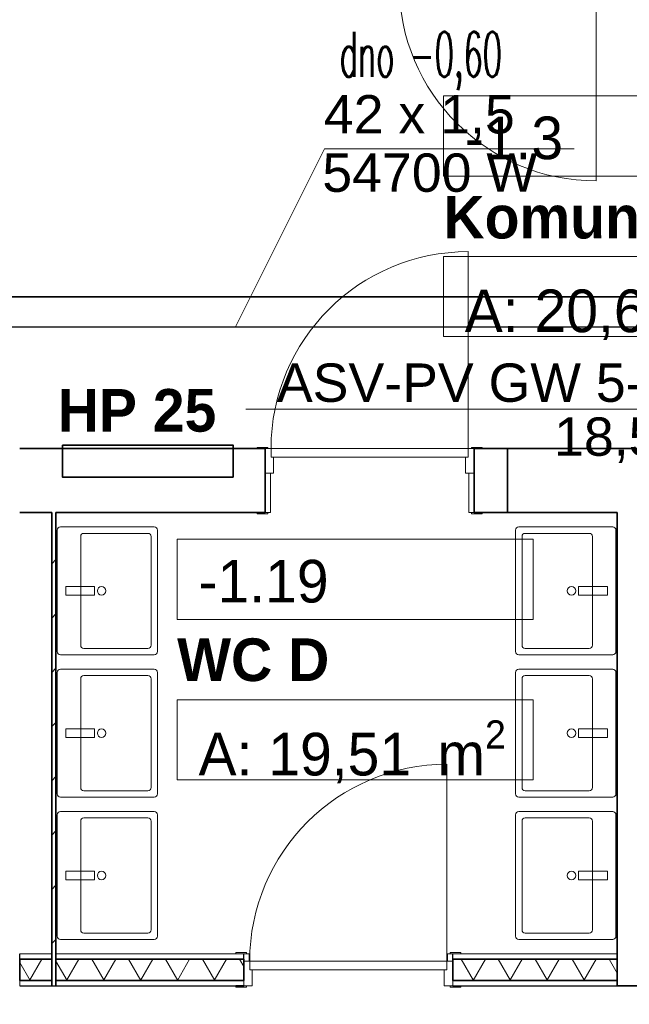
# Model space of a CAD drawing. Header units: millimetres. Extents: x -75424 to 111134, y 39940 to 476713.
# Tile 15 of 24: x 37940 to 40796, y 241354 to 245973. Entities that reach past the tile are written whole.
import ezdxf
from ezdxf.lldxf.tags import DXFTag

# ---------------------------------------------------------------- set-up
doc = ezdxf.new("R2010")
doc.units = ezdxf.units.MM
doc.header["$MEASUREMENT"] = 0
for name, color, linetype in [('#podkład', 252, 'Continuous'), ('- strefy pomieszczeń', 7, 'Continuous'), ('Drzwi Archicad', 7, 'Continuous'), ('IS_Opisy_działek_Therm', 7, 'SOLID'), ('IS_Powrót', 5, 'DASH'), ('IS_Text_Armatury_Therm', 7, 'Continuous'), ('IS_Zasilanie', 1, 'SOLID'), ('Konstrukcja - Ściany działowe', 7, 'Continuous'), ('Konstrukcja - Ściany nośne wew..P', 7, 'Continuous'), ('Opisy - Tekst', 7, 'Continuous'), ('Wnętrze - Wyposażenie', 7, 'Continuous')]:
    doc.layers.add(name, color=color, linetype=linetype)
doc.layers.add('IS_Opisy_działek_Wodociag', color=7, linetype='SOLID', true_color=0x000000)
doc.styles.add('MtXpl_Arial', font='arial.ttf', dxfattribs={"height": 0.2})
doc.styles.add('ROMANS', font='romans', dxfattribs={"width": 0.8})
doc.styles.get("Standard").update_dxf_attribs({"font": 'arial.ttf'})
doc.styles.add('STYL_AUTOMATYCZNY_6', font='txt')
doc.styles.add('STYL_AUTOMATYCZNY_9', font='txt')
doc.linetypes.add('CO_LINE', pattern='A,12.7,-5.08,["C.O.",Standard,S=2.54,R=0,X=-2.54,Y=-1.27],-6.35', length=24.13)
tags = doc.linetypes.add('DASH', pattern=[15, 10, -5]).pattern_tags.tags
tags[6:7] = [DXFTag(74, 4), DXFTag(75, 0), DXFTag(340, '0'), DXFTag(46, 0.0), DXFTag(50, 0.0), DXFTag(44, 0.0), DXFTag(45, 0.0)]
tags[4:5] = [DXFTag(74, 4), DXFTag(75, 0), DXFTag(340, '0'), DXFTag(46, 0.0), DXFTag(50, 0.0), DXFTag(44, 0.0), DXFTag(45, 0.0)]
tags = doc.linetypes.add('SOLID', pattern=[10, 10, 0]).pattern_tags.tags
tags[6:7] = [DXFTag(74, 4), DXFTag(75, 0), DXFTag(340, '0'), DXFTag(46, 0.0), DXFTag(50, 0.0), DXFTag(44, 0.0), DXFTag(45, 0.0)]
tags[4:5] = [DXFTag(74, 4), DXFTag(75, 0), DXFTag(340, '0'), DXFTag(46, 0.0), DXFTag(50, 0.0), DXFTag(44, 0.0), DXFTag(45, 0.0)]
pattern_1 = [(45, (-208051.03, 747718.21), (-127.27922, 127.27922), [])]
pattern_2 = [(0, (-208051.03, 747718.21), (0, 75), [0, -75])]
pattern_3 = [(60, (-208051.03, 747718.21), (-129.90381, 75), []), (120, (-208051.03, 747718.21), (129.90381, 75), [])]

# ---------------------------------------------------------------- blocks, each defined once
blk = doc.blocks.new('SDFGHB')
at = {"layer": 'Konstrukcja - Ściany działowe', "linetype": 'Continuous', "lineweight": 13}
h = blk.add_hatch(dxfattribs=at)
h.set_pattern_fill('Bloczki_ceramiczne_0001', color=252, style=0, pattern_type=2)
h.set_pattern_definition(pattern_1)
h.paths.add_polyline_path([(37767.6, 461590.5), (37767.6, 463660.5), (37747.6, 463660.5), (37747.6, 461590.5)])
h = blk.add_hatch(dxfattribs=at)
h.set_pattern_fill('Izolacja_miękka_0001', color=252, style=0, pattern_type=2)
h.set_pattern_definition(pattern_3)
h.paths.add_polyline_path([(37747.6, 461565.5), (37597.9, 461565.5), (37597.9, 461465.5), (37747.6, 461465.5)])
h = blk.add_hatch(dxfattribs=at)
h.set_pattern_fill('Bloczki_ceramiczne_0001', color=252, style=0, pattern_type=2)
h.set_pattern_definition(pattern_1)
h.paths.add_polyline_path([(37767.6, 461565.5), (37747.6, 461565.5), (37747.6, 461465.5), (37767.6, 461465.5)])
h = blk.add_hatch(dxfattribs=at)
h.set_pattern_fill('Izolacja_miękka_0001', color=252, style=0, pattern_type=2)
h.set_pattern_definition(pattern_3)
h.paths.add_polyline_path([(37767.6, 461465.5), (38647.6, 461465.5), (38647.6, 461565.5), (37767.6, 461565.5)])
h = blk.add_hatch(dxfattribs=at)
h.set_pattern_fill('Izolacja_miękka_0001', color=252, style=0, pattern_type=2)
h.set_pattern_definition(pattern_3)
h.paths.add_polyline_path([(39627.6, 461465.5), (40397.6, 461465.5), (40397.6, 461565.5), (39627.6, 461565.5)])
h = blk.add_hatch(dxfattribs=at)
h.set_pattern_fill('Gips_0001', color=252, style=0, pattern_type=2)
h.set_pattern_definition(pattern_2)
h.paths.add_polyline_path([(37747.6, 461465.5), (37597.9, 461465.5), (37597.9, 461440.5), (37747.6, 461440.5)])
h = blk.add_hatch(dxfattribs=at)
h.set_pattern_fill('Gips_0001', color=252, style=0, pattern_type=2)
h.set_pattern_definition(pattern_2)
h.paths.add_polyline_path([(38647.6, 461465.5), (37767.6, 461465.5), (37767.6, 461440.5), (38647.6, 461440.5)])
h = blk.add_hatch(dxfattribs=at)
h.set_pattern_fill('Gips_0001', color=252, style=0, pattern_type=2)
h.set_pattern_definition(pattern_2)
h.paths.add_polyline_path([(40397.6, 461465.5), (39627.6, 461465.5), (39627.6, 461440.5), (40397.6, 461440.5)])
at = {"layer": '- strefy pomieszczeń', "color": 252, "linetype": 'Continuous', "lineweight": 13, "ltscale": 100}
for p, q in [((39583.3, 465615.2), (41262, 465615.2)), ((39583.3, 465238.7), (39583.3, 465615.2)), ((41262, 465238.7), (39583.3, 465238.7)), ((39583.3, 464862.2), (41262, 464862.2)), ((39583.3, 464485.8), (39583.3, 464862.2)), ((41262, 464485.8), (39583.3, 464485.8)), ((38335.6, 463535.5), (40004.7, 463535.5)), ((38335.6, 463159), (38335.6, 463535.5)), ((40004.7, 463535.5), (40004.7, 463159)), ((40004.7, 463159), (38335.6, 463159)), ((38335.6, 462782.5), (40004.7, 462782.5)), ((38335.6, 462406.1), (38335.6, 462782.5)), ((40004.7, 462782.5), (40004.7, 462406.1)), ((40004.7, 462406.1), (38335.6, 462406.1))]:
    blk.add_line(p, q, dxfattribs=at)
at = {"color": 252, "linetype": 'Continuous', "lineweight": 35, "ltscale": 100, "flags": 128}
blk.add_lwpolyline([(37797.6, 463976.7), (37797.6, 463826.7), (38597.6, 463826.7), (38597.6, 463976.7)], close=True, dxfattribs=at)
for points in [[(39884, 463960.5), (39727.6, 463960.5)], [(39727.6, 463660.5), (39727.6, 463960.5)], [(39727.6, 463660.5), (39884, 463660.5)]]:
    blk.add_lwpolyline(points, dxfattribs=at)
at = {"layer": 'Drzwi Archicad', "color": 252, "linetype": 'Continuous', "lineweight": 13, "ltscale": 100}
for p, q in [((40299.6, 466140.5), (40299.6, 465216.5)), ((39699.6, 463960.5), (39699.6, 464884.5)), ((38710.6, 463960.5), (38710.6, 463966.5)), ((38710.6, 463966.5), (38760.6, 463966.5)), ((38760.6, 463960.5), (38710.6, 463960.5)), ((38775.6, 463960.5), (38747.6, 463960.5)), ((38747.6, 463960.5), (38747.6, 463845.5)), ((38760.6, 463966.5), (38760.6, 463960.5)), ((38775.6, 463920.5), (38775.6, 463960.5)), ((38775.6, 463960.5), (39699.6, 463960.5)), ((38775.6, 463920.5), (38775.6, 463960.5)), ((39727.6, 463960.5), (39699.6, 463960.5)), ((39699.6, 463960.5), (39699.6, 463920.5)), ((39699.6, 463960.5), (39699.6, 463920.5)), ((39714.6, 463966.5), (39764.6, 463966.5)), ((39714.6, 463960.5), (39714.6, 463966.5)), ((39764.6, 463960.5), (39714.6, 463960.5)), ((39727.6, 463845.5), (39727.6, 463960.5)), ((39764.6, 463966.5), (39764.6, 463960.5)), ((38787.6, 463920.5), (38775.6, 463920.5)), ((39699.6, 463920.5), (38775.6, 463920.5)), ((38787.6, 463845.5), (38787.6, 463920.5)), ((39699.6, 463920.5), (39687.6, 463920.5)), ((39687.6, 463920.5), (39687.6, 463845.5)), ((38747.6, 463660.5), (38747.6, 463845.5)), ((38747.6, 463845.5), (38772.6, 463845.5)), ((38747.6, 463845.5), (38787.6, 463845.5)), ((38772.6, 463845.5), (38772.6, 463660.5)), ((39687.6, 463845.5), (39727.6, 463845.5)), ((39702.6, 463660.5), (39702.6, 463845.5)), ((39702.6, 463845.5), (39727.6, 463845.5)), ((39727.6, 463845.5), (39727.6, 463660.5)), ((38710.6, 463654.5), (38710.6, 463660.5)), ((38710.6, 463660.5), (38760.6, 463660.5)), ((38760.6, 463654.5), (38710.6, 463654.5)), ((38772.6, 463660.5), (38747.6, 463660.5)), ((38760.6, 463660.5), (38760.6, 463654.5)), ((39727.6, 463660.5), (39702.6, 463660.5)), ((39714.6, 463660.5), (39764.6, 463660.5)), ((39714.6, 463654.5), (39714.6, 463660.5)), ((39764.6, 463654.5), (39714.6, 463654.5)), ((39764.6, 463660.5), (39764.6, 463654.5)), ((39599.6, 461555.5), (39599.6, 462479.5)), ((38660.6, 461596.5), (38610.6, 461596.5)), ((38610.6, 461596.5), (38610.6, 461590.5)), ((38660.6, 461590.5), (38660.6, 461596.5)), ((39664.6, 461596.5), (39614.6, 461596.5)), ((39614.6, 461596.5), (39614.6, 461590.5)), ((39664.6, 461590.5), (39664.6, 461596.5)), ((38610.6, 461590.5), (38660.6, 461590.5)), ((38647.6, 461590.5), (38610.6, 461590.5)), ((38647.6, 461590.5), (38610.6, 461590.5)), ((38672.6, 461590.5), (38647.6, 461590.5)), ((38647.6, 461590.5), (38647.6, 461555.5)), ((38647.6, 461555.5), (38672.6, 461555.5)), ((38675.6, 461555.5), (38647.6, 461555.5)), ((38647.6, 461555.5), (38647.6, 461440.5)), ((38672.6, 461555.5), (38672.6, 461590.5)), ((38675.6, 461515.5), (38675.6, 461555.5)), ((38675.6, 461555.5), (39599.6, 461555.5)), ((38675.6, 461515.5), (38675.6, 461555.5)), ((39627.6, 461555.5), (39599.6, 461555.5)), ((39599.6, 461555.5), (39599.6, 461515.5)), ((39599.6, 461555.5), (39599.6, 461515.5)), ((39627.6, 461590.5), (39602.6, 461590.5)), ((39602.6, 461590.5), (39602.6, 461555.5)), ((39602.6, 461555.5), (39627.6, 461555.5)), ((39614.6, 461590.5), (39664.6, 461590.5)), ((39627.6, 461555.5), (39627.6, 461590.5)), ((39627.6, 461590.5), (39664.6, 461590.5)), ((39627.6, 461590.5), (39664.6, 461590.5)), ((39627.6, 461440.5), (39627.6, 461555.5)), ((38687.6, 461515.5), (38675.6, 461515.5)), ((39599.6, 461515.5), (38675.6, 461515.5)), ((38687.6, 461440.5), (38687.6, 461515.5)), ((39599.6, 461515.5), (39587.6, 461515.5)), ((39587.6, 461515.5), (39587.6, 461440.5)), ((38647.6, 461440.5), (38647.6, 461465.5)), ((38647.6, 461440.5), (38647.6, 461465.5)), ((39627.6, 461440.5), (39627.6, 461465.5)), ((39627.6, 461440.5), (39627.6, 461465.5)), ((38660.6, 461440.5), (38610.6, 461440.5)), ((38610.6, 461440.5), (38610.6, 461434.5)), ((38610.6, 461434.5), (38660.6, 461434.5)), ((38647.6, 461440.5), (38687.6, 461440.5)), ((38660.6, 461434.5), (38660.6, 461440.5)), ((39587.6, 461440.5), (39627.6, 461440.5)), ((39664.6, 461440.5), (39614.6, 461440.5)), ((39614.6, 461440.5), (39614.6, 461434.5)), ((39614.6, 461434.5), (39664.6, 461434.5)), ((39664.6, 461434.5), (39664.6, 461440.5))]:
    blk.add_line(p, q, dxfattribs=at)
at = {"layer": 'Drzwi Archicad', "color": 252, "linetype": 'Continuous', "lineweight": 35, "ltscale": 100}
for p, q in [((38747.6, 463960.5), (38710.6, 463960.5)), ((38747.6, 463960.5), (38710.6, 463960.5)), ((38747.6, 463960.5), (38747.6, 463845.5)), ((38747.6, 463960.5), (38747.6, 463845.5)), ((39727.6, 463960.5), (39727.6, 463845.5)), ((39727.6, 463960.5), (39727.6, 463845.5)), ((39727.6, 463960.5), (39764.6, 463960.5)), ((39727.6, 463960.5), (39764.6, 463960.5)), ((38747.6, 463845.5), (38747.6, 463660.5)), ((38747.6, 463845.5), (38747.6, 463660.5)), ((39727.6, 463845.5), (39727.6, 463660.5)), ((39727.6, 463845.5), (39727.6, 463660.5)), ((38747.6, 463660.5), (38710.6, 463660.5)), ((38747.6, 463660.5), (38710.6, 463660.5)), ((39727.6, 463660.5), (39764.6, 463660.5)), ((39727.6, 463660.5), (39764.6, 463660.5)), ((38647.6, 461555.5), (38647.6, 461565.5)), ((38647.6, 461555.5), (38647.6, 461565.5)), ((38647.6, 461465.5), (38647.6, 461555.5)), ((38647.6, 461465.5), (38647.6, 461555.5)), ((39627.6, 461555.5), (39627.6, 461565.5)), ((39627.6, 461555.5), (39627.6, 461565.5)), ((39627.6, 461465.5), (39627.6, 461555.5)), ((39627.6, 461465.5), (39627.6, 461555.5)), ((40697.6, 461440.5), (40397.6, 461440.5))]:
    blk.add_line(p, q, dxfattribs=at)
at = {"layer": 'Drzwi Archicad', "color": 252, "linetype": 'Continuous', "lineweight": 25, "ltscale": 100}
for p, q in [((38647.6, 461565.5), (38647.6, 461590.5)), ((38647.6, 461565.5), (38647.6, 461590.5)), ((39627.6, 461565.5), (39627.6, 461590.5)), ((39627.6, 461565.5), (39627.6, 461590.5)), ((38647.6, 461440.5), (38610.6, 461440.5)), ((38647.6, 461440.5), (38610.6, 461440.5)), ((39627.6, 461440.5), (39664.6, 461440.5)), ((39627.6, 461440.5), (39664.6, 461440.5))]:
    blk.add_line(p, q, dxfattribs=at)
at = {"layer": 'Drzwi Archicad', "color": 252, "linetype": 'Continuous', "lineweight": 13, "ltscale": 100}
for centre, start, end in [((40299.6, 466140.5), 180, 270), ((39699.6, 463960.5), 90, 180), ((39599.6, 461555.5), 90, 180)]:
    blk.add_arc(centre, 924, start, end, dxfattribs=at)
at = {"layer": 'Konstrukcja - Ściany działowe', "color": 252, "linetype": 'Continuous', "lineweight": 35, "ltscale": 100}
for p, q in [((37747.6, 461565.5), (37597.9, 461565.5)), ((37747.6, 461590.5), (37747.6, 461565.5)), ((37747.6, 461590.5), (37747.6, 461565.5)), ((37747.6, 461565.5), (37747.6, 461465.5)), ((37747.6, 461565.5), (37747.6, 461465.5)), ((37767.6, 461565.5), (37767.6, 461590.5)), ((37767.6, 461565.5), (37767.6, 461590.5)), ((37767.6, 461465.5), (37767.6, 461565.5)), ((37767.6, 461465.5), (37767.6, 461565.5)), ((38647.6, 461565.5), (37767.6, 461565.5)), ((38647.6, 461555.5), (38647.6, 461565.5)), ((38647.6, 461465.5), (38647.6, 461555.5)), ((40397.6, 461565.5), (39627.6, 461565.5)), ((39627.6, 461555.5), (39627.6, 461565.5)), ((39627.6, 461465.5), (39627.6, 461555.5)), ((37597.9, 461465.5), (37747.6, 461465.5)), ((37747.6, 461465.5), (37747.6, 461440.5)), ((37747.6, 461465.5), (37747.6, 461440.5)), ((37767.6, 461440.5), (37767.6, 461465.5)), ((37767.6, 461440.5), (37767.6, 461465.5)), ((37767.6, 461465.5), (38647.6, 461465.5)), ((39627.6, 461465.5), (40397.6, 461465.5))]:
    blk.add_line(p, q, dxfattribs=at)
at = {"layer": 'Konstrukcja - Ściany działowe', "color": 252, "linetype": 'Continuous', "lineweight": 13, "ltscale": 100}
for p, q in [((38647.6, 461590.5), (38610.6, 461590.5)), ((39627.6, 461590.5), (39664.6, 461590.5)), ((38647.6, 461440.5), (38647.6, 461465.5)), ((39627.6, 461440.5), (39627.6, 461465.5))]:
    blk.add_line(p, q, dxfattribs=at)
at = {"layer": 'Konstrukcja - Ściany działowe', "color": 252, "linetype": 'Continuous', "lineweight": 25, "ltscale": 100}
for p, q in [((38647.6, 461565.5), (38647.6, 461590.5)), ((39627.6, 461565.5), (39627.6, 461590.5)), ((37747.6, 461440.5), (37767.6, 461440.5)), ((38647.6, 461440.5), (38610.6, 461440.5)), ((39627.6, 461440.5), (39664.6, 461440.5))]:
    blk.add_line(p, q, dxfattribs=at)
at = {"layer": 'Konstrukcja - Ściany działowe', "color": 252, "linetype": 'Continuous', "lineweight": 35, "ltscale": 100, "flags": 128}
for points in [[(37747.6, 463660.5), (37747.6, 461590.5)], [(37767.6, 461590.5), (37767.6, 463660.5)], [(37597.9, 461465.5), (37597.9, 461565.5)], [(40397.6, 461465.5), (40397.6, 461565.5)]]:
    blk.add_lwpolyline(points, dxfattribs=at)
at = {"layer": 'Konstrukcja - Ściany działowe', "color": 252, "linetype": 'Continuous', "lineweight": 13, "ltscale": 100, "flags": 128}
for points in [[(37747.6, 461590.5), (37597.9, 461590.5)], [(38647.6, 461590.5), (37767.6, 461590.5)], [(40397.6, 461590.5), (39627.6, 461590.5)], [(37597.9, 461440.5), (37597.9, 461465.5)], [(40397.6, 461440.5), (40397.6, 461465.5)]]:
    blk.add_lwpolyline(points, dxfattribs=at)
at = {"layer": 'Konstrukcja - Ściany działowe', "color": 252, "linetype": 'Continuous', "lineweight": 25, "ltscale": 100, "flags": 128}
for points in [[(37597.9, 461565.5), (37597.9, 461590.5)], [(40397.6, 461565.5), (40397.6, 461590.5)], [(37597.9, 461440.5), (38647.6, 461440.5)], [(39627.6, 461440.5), (40397.6, 461440.5)]]:
    blk.add_lwpolyline(points, dxfattribs=at)
at = {"layer": 'Konstrukcja - Ściany nośne wew..P', "color": 252, "linetype": 'Continuous', "lineweight": 35, "ltscale": 100}
for p, q in [((38747.6, 463960.5), (38710.6, 463960.5)), ((38747.6, 463960.5), (38747.6, 463845.5)), ((39884, 463960.5), (39884, 463660.5)), ((38747.6, 463845.5), (38747.6, 463660.5)), ((38747.6, 463660.5), (38710.6, 463660.5)), ((40697.6, 461440.5), (40397.6, 461440.5))]:
    blk.add_line(p, q, dxfattribs=at)
at = {"layer": 'Konstrukcja - Ściany nośne wew..P', "color": 252, "linetype": 'Continuous', "lineweight": 35, "ltscale": 100, "flags": 128}
for points in [[(38747.6, 463960.5), (37597.6, 463960.5)], [(41429.4, 463960.5), (39884, 463960.5)], [(37597.6, 463660.5), (37747.6, 463660.5)], [(37767.6, 463660.5), (38747.6, 463660.5)], [(39884, 463660.5), (40397.6, 463660.5)], [(40397.6, 463660.5), (40397.6, 461440.5)]]:
    blk.add_lwpolyline(points, dxfattribs=at)
at = {"layer": 'Wnętrze - Wyposażenie', "color": 252, "linetype": 'Continuous', "lineweight": 13, "ltscale": 100}
for p, q in [((37883.4, 463038), (37883.4, 463548)), ((37898.4, 463563), (38198.4, 463563)), ((38213.4, 463548), (38213.4, 463038)), ((39951.7, 463548), (39951.7, 463038)), ((40266.7, 463563), (39966.7, 463563)), ((40281.7, 463038), (40281.7, 463548)), ((38198.4, 463023), (37898.4, 463023)), ((39966.7, 463023), (40266.7, 463023)), ((37898.4, 462895.5), (38198.4, 462895.5)), ((40266.7, 462895.5), (39966.7, 462895.5)), ((37883.4, 462370.5), (37883.4, 462880.5)), ((38213.4, 462880.5), (38213.4, 462370.5)), ((39951.7, 462880.5), (39951.7, 462370.5)), ((40281.7, 462370.5), (40281.7, 462880.5)), ((38198.4, 462355.5), (37898.4, 462355.5)), ((39966.7, 462355.5), (40266.7, 462355.5)), ((37883.4, 461703), (37883.4, 462213)), ((37898.4, 462228), (38198.4, 462228)), ((38213.4, 462213), (38213.4, 461703)), ((39951.7, 462213), (39951.7, 461703)), ((40266.7, 462228), (39966.7, 462228)), ((40281.7, 461703), (40281.7, 462213)), ((38198.4, 461688), (37898.4, 461688)), ((39966.7, 461688), (40266.7, 461688))]:
    blk.add_line(p, q, dxfattribs=at)
at = {"layer": 'Wnętrze - Wyposażenie', "color": 252, "linetype": 'Continuous', "lineweight": 13, "ltscale": 100, "flags": 128}
for points in [[(37773.4, 463008), (37773.4, 463578, -0.414214), (37788.4, 463593), (38228.4, 463593, -0.414214), (38243.4, 463578), (38243.4, 463008, -0.414214), (38228.4, 462993), (37788.4, 462993, -0.414214)], [(40391.7, 463008), (40391.7, 463578, 0.414214), (40376.7, 463593), (39936.7, 463593, 0.414214), (39921.7, 463578), (39921.7, 463008, 0.414214), (39936.7, 462993), (40376.7, 462993, 0.414214)], [(37773.4, 462340.5), (37773.4, 462910.5, -0.414214), (37788.4, 462925.5), (38228.4, 462925.5, -0.414214), (38243.4, 462910.5), (38243.4, 462340.5, -0.414214), (38228.4, 462325.5), (37788.4, 462325.5, -0.414214)], [(40391.7, 462340.5), (40391.7, 462910.5, 0.414214), (40376.7, 462925.5), (39936.7, 462925.5, 0.414214), (39921.7, 462910.5), (39921.7, 462340.5, 0.414214), (39936.7, 462325.5), (40376.7, 462325.5, 0.414214)], [(37773.4, 461673), (37773.4, 462243, -0.414214), (37788.4, 462258), (38228.4, 462258, -0.414214), (38243.4, 462243), (38243.4, 461673, -0.414214), (38228.4, 461658), (37788.4, 461658, -0.414214)], [(40391.7, 461673), (40391.7, 462243, 0.414214), (40376.7, 462258), (39936.7, 462258, 0.414214), (39921.7, 462243), (39921.7, 461673, 0.414214), (39936.7, 461658), (40376.7, 461658, 0.414214)]]:
    blk.add_lwpolyline(points, format="xyb", close=True, dxfattribs=at)
for points in [[(37948.4, 463273), (37948.4, 463313), (37813.4, 463313), (37813.4, 463273)], [(40216.7, 463273), (40216.7, 463313), (40351.7, 463313), (40351.7, 463273)], [(37948.4, 462605.5), (37948.4, 462645.5), (37813.4, 462645.5), (37813.4, 462605.5)], [(40216.7, 462605.5), (40216.7, 462645.5), (40351.7, 462645.5), (40351.7, 462605.5)], [(37948.4, 461938), (37948.4, 461978), (37813.4, 461978), (37813.4, 461938)], [(40216.7, 461938), (40216.7, 461978), (40351.7, 461978), (40351.7, 461938)]]:
    blk.add_lwpolyline(points, close=True, dxfattribs=at)
at = {"layer": 'Wnętrze - Wyposażenie', "color": 252, "linetype": 'Continuous', "lineweight": 13, "ltscale": 100}
for centre in [(37981.6, 463293), (40183.5, 463293), (37981.6, 462625.5), (40183.5, 462625.5), (37981.6, 461958), (40183.5, 461958)]:
    blk.add_circle(centre, 20, dxfattribs=at)
for centre, start, end in [((37898.4, 463548), 89.9991, 179.9991), ((38198.4, 463548), 359.9991, 89.9991), ((39966.7, 463548), 90.0009, 180.0009), ((40266.7, 463548), 0.0009, 90.0009), ((37898.4, 463038), 179.9991, 269.9991), ((38198.4, 463038), 269.9991, 359.9991), ((39966.7, 463038), 180.0009, 270.0009), ((40266.7, 463038), 270.0009, 0.0009), ((37898.4, 462880.5), 89.9991, 179.9991), ((38198.4, 462880.5), 359.9991, 89.9991), ((39966.7, 462880.5), 90.0009, 180.0009), ((40266.7, 462880.5), 0.0009, 90.0009), ((37898.4, 462370.5), 179.9991, 269.9991), ((38198.4, 462370.5), 269.9991, 359.9991), ((39966.7, 462370.5), 180.0009, 270.0009), ((40266.7, 462370.5), 270.0009, 0.0009), ((37898.4, 462213), 89.9991, 179.9991), ((38198.4, 462213), 359.9991, 89.9991), ((39966.7, 462213), 90.0009, 180.0009), ((40266.7, 462213), 0.0009, 90.0009), ((37898.4, 461703), 179.9991, 269.9991), ((38198.4, 461703), 269.9991, 359.9991), ((39966.7, 461703), 180.0009, 270.0009), ((40266.7, 461703), 270.0009, 0.0009)]:
    blk.add_arc(centre, 15, start, end, dxfattribs=at)
at = {"layer": '- strefy pomieszczeń', "color": 252, "linetype": 'Continuous', "lineweight": 13, "char_height": 200, "attachment_point": 1}
for s, insert, style in [('\\A1;{\\pql;\\pt0,500;\\fGeneva CE|b0|i0|c0|p0;\\W1.000000;-1.3\\fGeneva CE|b0|i0|c0|p0;\\W1.000000;\\A1{\\H.66x;\\S^  ;}\\fGeneva CE|b0|i0|c0|p0;\\W1.000000;\\fGeneva CE|b0|i0|c0|p0;\\W1.000000;\\A1{\\H.66x;\\S^  ;}}', (39683.3, 465518.3), 'STYL_AUTOMATYCZNY_6'), ('\\A1;{\\pql;\\pt0,500;\\fGeneva CE|b1|i0|c0|p0;\\W1.000000;Komunikacja\\fGeneva CE|b1|i0|c0|p0;\\W1.000000;\\A1{\\H.66x;\\S^  ;}\\fGeneva CE|b1|i0|c0|p0;\\W1.000000;\\fGeneva CE|b1|i0|c0|p0;\\W1.000000;\\A1{\\H.66x;\\S^  ;}}', (39583.3, 465146.3), 'STYL_AUTOMATYCZNY_9'), ('\\A1;{\\pql;\\pt0,500;\\fGeneva CE|b0|i0|c0|p0;\\W1.000000;A: 20,64\\fGeneva CE|b0|i0|c0|p0;\\W1.000000;\\A1{\\H.66x;\\S^  ;}\\fGeneva CE|b0|i0|c0|p0;\\W1.000000; m\\fGeneva CE|b0|i0|c0|p0;\\W1.000000;\\A1{\\H.66x;\\S2^  ;}}', (39683.3, 464765.3), 'STYL_AUTOMATYCZNY_6'), ('\\A1;{\\pql;\\pt0,500;\\fGeneva CE|b0|i0|c0|p0;\\W1.000000;-1.19\\fGeneva CE|b0|i0|c0|p0;\\W1.000000;\\A1{\\H.66x;\\S^  ;}\\fGeneva CE|b0|i0|c0|p0;\\W1.000000;\\fGeneva CE|b0|i0|c0|p0;\\W1.000000;\\A1{\\H.66x;\\S^  ;}}', (38435.6, 463438.6), 'STYL_AUTOMATYCZNY_6'), ('\\A1;{\\pql;\\pt0,500;\\fGeneva CE|b1|i0|c0|p0;\\W1.000000;WC D\\fGeneva CE|b1|i0|c0|p0;\\W1.000000;\\A1{\\H.66x;\\S^  ;}\\fGeneva CE|b1|i0|c0|p0;\\W1.000000;\\fGeneva CE|b1|i0|c0|p0;\\W1.000000;\\A1{\\H.66x;\\S^  ;}}', (38335.6, 463070.1), 'STYL_AUTOMATYCZNY_9'), ('\\A1;{\\pql;\\pt0,500;\\fGeneva CE|b0|i0|c0|p0;\\W1.000000;A: 19,51\\fGeneva CE|b0|i0|c0|p0;\\W1.000000;\\A1{\\H.66x;\\S^  ;}\\fGeneva CE|b0|i0|c0|p0;\\W1.000000; m\\fGeneva CE|b0|i0|c0|p0;\\W1.000000;\\A1{\\H.66x;\\S2^  ;}}', (38435.6, 462685.6), 'STYL_AUTOMATYCZNY_6')]:
    blk.add_mtext(s, dxfattribs=dict(at, insert=insert, style=style))
at = {"layer": 'Opisy - Tekst', "color": 252, "linetype": 'Continuous', "lineweight": 35, "insert": (37775.7, 464240), "char_height": 200, "attachment_point": 1, "style": 'STYL_AUTOMATYCZNY_9'}
blk.add_mtext('\\A1;{\\pql;\\fGeneva CE|b1|i0|c0|p0;\\W1.000000;HP 25}', dxfattribs=at)

msp = doc.modelspace()

# ---------------------------------------------------------------- linework, layer by layer
at = {"layer": 'IS_Opisy_działek_Therm', "color": 7, "lineweight": 5, "ltscale": 10}
for p, q in [((38951.3, 244532.9), (39368.3, 245367.9)), ((39368.3, 245367.9), (40538.3, 245367.9)), ((39000, 244145.7), (41699.4, 244145.7))]:
    msp.add_line(p, q, dxfattribs=at)
at = {"layer": 'IS_Powrót', "color": 4, "linetype": 'CO_LINE', "lineweight": 30, "ltscale": 30}
msp.add_line((32318.7, 244532.9), (46387.2, 244532.9), dxfattribs=at)
at = {"layer": 'IS_Zasilanie', "color": 6, "linetype": 'CO_LINE', "lineweight": 35, "ltscale": 30}
msp.add_line((32502.1, 244672.9), (46152.8, 244672.9), dxfattribs=at)

# ---------------------------------------------------------------- block references
at = {"layer": '#podkład'}
msp.add_blockref('SDFGHB', (341.9, -219999.6), dxfattribs=at)

# ---------------------------------------------------------------- texts
at = {"layer": 'IS_Opisy_działek_Therm', "color": 7, "lineweight": 5, "ltscale": 10, "style": 'MtXpl_Arial'}
for s, p in [('42 x 1,5', (39365, 245439.4)), ('54700 W', (39357.8, 245165.6))]:
    msp.add_text(s, height=180, dxfattribs=at).set_placement(p)
at = {"layer": 'IS_Opisy_działek_Wodociag', "color": 7, "lineweight": 13, "ltscale": 10, "style": 'ROMANS', "width": 0.5}
msp.add_text('dno -0,60', height=210, dxfattribs=at).set_placement((39439.1, 245705.8))
at = {"layer": 'IS_Text_Armatury_Therm', "color": 7, "linetype": 'SOLID', "lineweight": 5, "ltscale": 10, "char_height": 180, "attachment_point": 9}
for s, insert in [('\\fArial|b0|i0;ASV-PV GW 5-25kPa', (41576.1, 244177.8)), ('\\fArial|b0|i0;18,50 obr.', (41576.1, 243893.8))]:
    msp.add_mtext(s, dxfattribs=dict(at, insert=insert))

doc.saveas('drawing.dxf')
